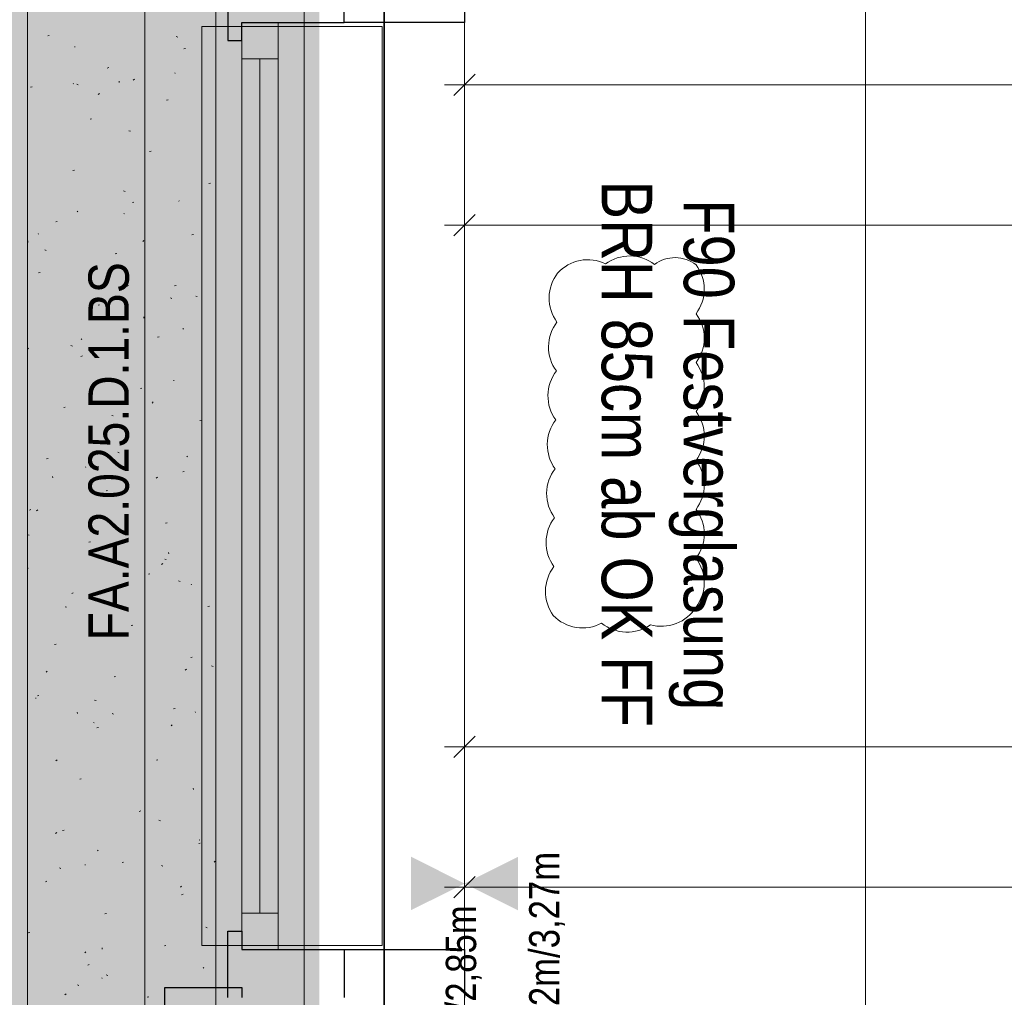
# Model space of a CAD drawing. Extents: x -620 to 300, y 62 to 1112.
# Tile 112 of 235: x -474 to -425, y 554 to 603. Entities that reach past the tile are written whole.
import ezdxf
from ezdxf.lldxf.tags import DXFTag

# ---------------------------------------------------------------- set-up
doc = ezdxf.new("R2010")
doc.units = 0
doc.layers.get('0').update_dxf_attribs({"lineweight": 13})
for name, color, linetype, lineweight, true_color in [('30 -33 Aussenwände- 7 Fassade_ Elemente', 7, 'Continuous', 9, 0x00aacc), ('30 -34 Innenwände- 6 Elemente', 7, 'Continuous', 9, 0xff6633), ('30 -35 Decken- 1 Konstruktion-Träger- Stahlbeton', 7, 'Continuous', 13, 0x33aa00), ('30 -36 Dächer- 1 Konstruktion', 7, 'Continuous', 35, 0x6666cc), ('30 -36 Dächer- 3 Dachbeläge', 7, 'Continuous', 15, 0x9999ff), ('30 -36 Dächer- 3 Dachbeläge Gründach', 9, 'Continuous', 9, 0x808080), ('70 -72 Beschriftung- 1 Beschriftung allgemein', 7, 'Continuous', 9, 0xff6633), ('70 -76 Bemaßung- 2 Allgemein', 9, 'Continuous', 5, 0x808080), ('70 -77 Revision- 2 Wolken', 7, 'Continuous', 18, 0x944cff), ('iwb_Layout BA_Markierung', 7, 'Continuous', 9, 0xbadcdc)]:
    doc.layers.add(name, color=color, linetype=linetype, lineweight=lineweight, true_color=true_color)
doc.layers.add('70 -71 Achsen- 1 Gebäudeachsen', color=7, linetype='STRICHPUNKT2-A06CPVE5L0', lineweight=18)
doc.styles.get("Standard").update_dxf_attribs({"font": 'ARIALN.TTF'})
tags = doc.linetypes.add('grob-A06CPVE1L0', pattern=[14, 3, -8, 3]).pattern_tags.tags
tags[8:9] = [DXFTag(74, 4), DXFTag(75, 0), DXFTag(340, '0'), DXFTag(46, 0.0), DXFTag(50, 0.0), DXFTag(44, 0.0), DXFTag(45, 0.0)]
tags[6:7] = [DXFTag(74, 4), DXFTag(75, 0), DXFTag(340, '0'), DXFTag(46, 0.0), DXFTag(50, 0.0), DXFTag(44, 0.0), DXFTag(45, 0.0)]
tags[4:5] = [DXFTag(74, 4), DXFTag(75, 0), DXFTag(340, '0'), DXFTag(46, 0.0), DXFTag(50, 0.0), DXFTag(44, 0.0), DXFTag(45, 0.0)]
tags = doc.linetypes.add('STRICHPUNKT2-A06CPVE5L0', pattern=[12.7, 6.35, -3.175, 0, -3.175]).pattern_tags.tags
tags[10:11] = [DXFTag(74, 4), DXFTag(75, 0), DXFTag(340, '0'), DXFTag(46, 0.0), DXFTag(50, 0.0), DXFTag(44, 0.0), DXFTag(45, 0.0)]
tags[8:9] = [DXFTag(74, 4), DXFTag(75, 0), DXFTag(340, '0'), DXFTag(46, 0.0), DXFTag(50, 0.0), DXFTag(44, 0.0), DXFTag(45, 0.0)]
tags[6:7] = [DXFTag(74, 4), DXFTag(75, 0), DXFTag(340, '0'), DXFTag(46, 0.0), DXFTag(50, 0.0), DXFTag(44, 0.0), DXFTag(45, 0.0)]
tags[4:5] = [DXFTag(74, 4), DXFTag(75, 0), DXFTag(340, '0'), DXFTag(46, 0.0), DXFTag(50, 0.0), DXFTag(44, 0.0), DXFTag(45, 0.0)]

# ---------------------------------------------------------------- blocks, each defined once
blk = doc.blocks.new('Polygon-A06CPVDTL0')
at = {"color": 0, "linetype": 'ByBlock', "lineweight": -2, "ltscale": 0.13}
blk.add_solid([(-458.903, 86.609), (-538.631, 86.396), (-458.736, 1083.814), (-538.631, 1083.814)], dxfattribs=at)
blk = doc.blocks.new('Referenz-A06CPVE6L0')
at = {"layer": '30 -33 Aussenwände- 7 Fassade_ Elemente', "color": 0, "linetype": 'Continuous', "ltscale": 0.13}
for p, q in [((-467.519, 608.053), (-467.519, 550.853)), ((-451.579, 553.953), (-451.579, 604.953)), ((-462.679, 602.553), (-462.679, 556.353)), ((-460.879, 602.553), (-462.679, 602.553)), ((-460.879, 556.353), (-460.879, 602.553)), ((-462.679, 556.353), (-460.879, 556.353))]:
    blk.add_line(p, q, dxfattribs=at)
at = {"layer": '30 -33 Aussenwände- 7 Fassade_ Elemente', "color": 0, "linetype": 'Continuous', "lineweight": 25, "ltscale": 0.25}
for p, q in [((-463.379, 604.953), (-463.379, 601.653)), ((-457.579, 602.553), (-457.579, 604.953)), ((-451.579, 604.953), (-451.579, 602.553)), ((-462.679, 601.653), (-462.679, 602.553)), ((-462.679, 602.553), (-457.579, 602.553)), ((-451.579, 602.553), (-457.579, 602.553)), ((-463.379, 601.653), (-462.679, 601.653)), ((-463.379, 557.253), (-462.679, 557.253)), ((-463.379, 553.953), (-463.379, 557.253)), ((-462.679, 557.253), (-462.679, 556.353)), ((-462.679, 556.353), (-457.579, 556.353)), ((-457.579, 556.353), (-457.579, 553.953)), ((-457.579, 556.353), (-451.579, 556.353)), ((-451.579, 556.353), (-451.579, 553.953)), ((-466.519, 551.153), (-466.519, 554.453)), ((-466.519, 554.453), (-462.679, 554.453)), ((-462.679, 554.453), (-462.678, 553.953))]:
    blk.add_line(p, q, dxfattribs=at)
at = {"layer": '30 -33 Aussenwände- 7 Fassade_ Elemente', "color": 0, "linetype": 'Continuous', "lineweight": 18, "ltscale": 0.18}
for p, q in [((-462.679, 600.753), (-462.679, 602.553)), ((-462.679, 602.553), (-460.879, 602.553)), ((-460.879, 602.553), (-460.879, 600.753)), ((-460.879, 600.753), (-462.679, 600.753)), ((-461.779, 600.753), (-461.779, 558.153)), ((-462.679, 556.353), (-462.679, 558.153)), ((-462.679, 558.153), (-460.879, 558.153)), ((-460.879, 558.153), (-460.879, 556.353)), ((-460.879, 556.353), (-462.679, 556.353))]:
    blk.add_line(p, q, dxfattribs=at)
at = {"layer": '30 -33 Aussenwände- 7 Fassade_ Elemente', "color": 0}
for p, q in [((-464.679, 556.553), (-464.679, 602.353)), ((-464.679, 602.353), (-462.679, 602.353)), ((-462.679, 602.353), (-462.679, 600.753)), ((-460.879, 602.353), (-462.679, 602.353)), ((-455.679, 602.353), (-460.879, 602.353)), ((-460.879, 600.753), (-460.879, 602.353)), ((-455.679, 556.553), (-455.679, 602.353)), ((-462.679, 558.153), (-462.679, 600.753)), ((-462.679, 600.753), (-460.879, 600.753)), ((-461.779, 600.753), (-461.779, 558.153)), ((-460.879, 600.753), (-460.879, 558.153)), ((-460.879, 558.153), (-462.679, 558.153)), ((-462.679, 556.553), (-462.679, 558.153)), ((-460.879, 558.153), (-460.879, 556.553)), ((-462.679, 556.553), (-464.679, 556.553)), ((-460.879, 556.553), (-462.679, 556.553)), ((-460.879, 556.553), (-455.679, 556.553))]:
    blk.add_line(p, q, dxfattribs=at)
at = {"layer": '30 -34 Innenwände- 6 Elemente', "color": 0, "linetype": 'grob-A06CPVE1L0', "ltscale": 0.13}
blk.add_line((-431.579, 1007.253), (-431.579, 388.453), dxfattribs=at)
at = {"layer": '30 -35 Decken- 1 Konstruktion-Träger- Stahlbeton', "color": 0, "linetype": 'grob-A06CPVE1L0', "lineweight": -2, "ltscale": 0.13}
for p, q in [((-459.579, 388.453), (-459.579, 770.453)), ((-451.579, 388.453), (-451.579, 770.453))]:
    blk.add_line(p, q, dxfattribs=at)
at = {"layer": '30 -36 Dächer- 1 Konstruktion', "color": 0, "linetype": 'Continuous', "ltscale": 0.35}
blk.add_line((-455.579, 384.453), (-455.579, 770.453), dxfattribs=at)
at = {"layer": '30 -36 Dächer- 1 Konstruktion', "color": 0, "lineweight": 25}
for p, q in [((-455.579, 770.453), (-455.579, 384.453)), ((-455.579, 384.453), (-455.579, 770.453)), ((-455.579, 384.453), (-455.579, 770.453))]:
    blk.add_line(p, q, dxfattribs=at)
at = {"layer": '30 -36 Dächer- 1 Konstruktion', "color": 0, "lineweight": 5}
for p, q in [((-455.579, 770.453), (-455.579, 384.453)), ((-455.579, 384.453), (-455.579, 770.453)), ((-455.579, 384.453), (-455.579, 770.453))]:
    blk.add_line(p, q, dxfattribs=at)
at = {"layer": '30 -36 Dächer- 1 Konstruktion', "color": 0, "lineweight": -2}
for p, q in [((-455.579, 770.453), (-455.579, 384.453)), ((-455.579, 384.453), (-455.579, 770.453)), ((-455.579, 384.453), (-455.579, 770.453))]:
    blk.add_line(p, q, dxfattribs=at)
at = {"layer": '30 -36 Dächer- 1 Konstruktion', "color": 0}
blk.add_line((-455.579, 384.453), (-455.579, 770.453), dxfattribs=at)
at = {"layer": '30 -36 Dächer- 3 Dachbeläge', "color": 0, "lineweight": 9}
for p, q in [((-463.979, 763.653), (-463.979, 376.053)), ((-473.379, 223.253), (-473.379, 754.053)), ((-472.361, 601.89), (-472.285, 601.909)), ((-465.954, 601.859), (-465.881, 601.83)), ((-471.033, 601.342), (-470.998, 601.34)), ((-465.576, 601.241), (-465.5, 601.26)), ((-469.396, 600.288), (-469.32, 600.307)), ((-466.005, 600.015), (-466.031, 600.044)), ((-468.8, 599.561), (-468.808, 599.632)), ((-468.039, 599.732), (-468.097, 599.678)), ((-473.216, 599.336), (-473.14, 599.355)), ((-471.07, 599.495), (-471.096, 599.524)), ((-470.917, 599.484), (-470.844, 599.455)), ((-469.786, 599.018), (-469.851, 598.973)), ((-466.432, 598.687), (-466.355, 598.706)), ((-470.252, 597.734), (-470.175, 597.753)), ((-468.317, 597.165), (-468.241, 597.142)), ((-467.287, 596.132), (-467.21, 596.152)), ((-471.107, 595.18), (-471.03, 595.199)), ((-468.579, 594.16), (-468.506, 594.13)), ((-464.322, 594.531), (-464.246, 594.55)), ((-465.801, 593.644), (-465.828, 593.673)), ((-470.866, 593.124), (-470.893, 593.153)), ((-468.142, 593.578), (-468.066, 593.597)), ((-468.566, 593.03), (-468.53, 593.028)), ((-471.962, 592.626), (-471.886, 592.645)), ((-472.835, 592.047), (-472.821, 592.014)), ((-467.569, 591.686), (-467.626, 591.633)), ((-465.177, 591.977), (-465.101, 591.996)), ((-473.349, 591.599), (-473.356, 591.67)), ((-472.51, 591.219), (-472.435, 591.196)), ((-468.997, 591.024), (-468.921, 591.043)), ((-472.817, 590.072), (-472.741, 590.091)), ((-468.341, 589.451), (-468.405, 589.406)), ((-466.033, 589.423), (-465.956, 589.442)), ((-466.242, 588.835), (-466.169, 588.806)), ((-464.98, 588.917), (-464.905, 588.893)), ((-469.853, 588.47), (-469.776, 588.489)), ((-467.566, 587.815), (-467.573, 587.885)), ((-465.598, 587.273), (-465.624, 587.302)), ((-470.662, 586.753), (-470.689, 586.782)), ((-466.888, 586.869), (-466.811, 586.888)), ((-473.328, 586.316), (-473.379, 586.269)), ((-471.205, 586.46), (-471.132, 586.431)), ((-470.708, 585.916), (-470.631, 585.935)), ((-467.743, 584.315), (-467.667, 584.334)), ((-466.098, 584.718), (-466.063, 584.716)), ((-471.563, 583.362), (-471.487, 583.381)), ((-467.098, 583.641), (-467.156, 583.587)), ((-469.173, 582.97), (-469.098, 582.947)), ((-464.778, 582.713), (-464.702, 582.732)), ((-468.598, 581.761), (-468.522, 581.78)), ((-468.867, 581.135), (-468.794, 581.106)), ((-468.41, 581.096), (-468.397, 581.063)), ((-465.394, 580.902), (-465.42, 580.931)), ((-472.418, 580.808), (-472.342, 580.827)), ((-470.459, 580.382), (-470.485, 580.411)), ((-472.114, 579.853), (-472.122, 579.924)), ((-465.633, 580.159), (-465.557, 580.178)), ((-466.896, 579.884), (-466.96, 579.838)), ((-469.454, 579.207), (-469.377, 579.226)), ((-473.274, 578.254), (-473.197, 578.273)), ((-472.857, 578.271), (-472.915, 578.217)), ((-466.489, 577.605), (-466.412, 577.624)), ((-473.366, 577.023), (-473.291, 577)), ((-470.309, 576.653), (-470.232, 576.672)), ((-466.331, 576.068), (-466.339, 576.139)), ((-466.628, 575.596), (-466.685, 575.542)), ((-466.529, 575.811), (-466.456, 575.781)), ((-473.346, 575.367), (-473.379, 575.344)), ((-467.344, 575.051), (-467.268, 575.07)), ((-465.837, 574.721), (-465.761, 574.698)), ((-465.19, 574.53), (-465.216, 574.56)), ((-471.164, 574.099), (-471.088, 574.118)), ((-470.255, 574.011), (-470.281, 574.04)), ((-471.492, 573.436), (-471.419, 573.406)), ((-464.379, 573.449), (-464.303, 573.468)), ((-468.199, 572.497), (-468.123, 572.516)), ((-472.019, 571.544), (-471.943, 571.564)), ((-465.234, 570.895), (-465.158, 570.914)), ((-472.386, 570.226), (-472.444, 570.172)), ((-465.45, 570.316), (-465.515, 570.271)), ((-464.192, 570.486), (-464.119, 570.457)), ((-463.986, 570.145), (-463.979, 570.127)), ((-469.055, 569.943), (-468.978, 569.962)), ((-472.974, 568.874), (-472.939, 568.872)), ((-472.875, 568.99), (-472.798, 569.009)), ((-470.03, 568.774), (-469.954, 568.751)), ((-470.88, 568.107), (-470.887, 568.177)), ((-469.155, 568.111), (-469.082, 568.082)), ((-466.09, 568.341), (-466.013, 568.36)), ((-464.986, 568.159), (-465.012, 568.189)), ((-470.051, 567.64), (-470.077, 567.669)), ((-469.91, 567.389), (-469.833, 567.408)), ((-466.157, 567.55), (-466.215, 567.496)), ((-471.9, 565.8), (-471.965, 565.755)), ((-466.945, 565.787), (-466.869, 565.806)), ((-470.765, 564.835), (-470.689, 564.854)), ((-465.097, 564.322), (-465.104, 564.393)), ((-463.98, 564.186), (-463.979, 564.186)), ((-467.8, 563.233), (-467.724, 563.252)), ((-466.817, 562.786), (-466.744, 562.757)), ((-471.62, 562.281), (-471.544, 562.3)), ((-471.916, 562.18), (-471.974, 562.126)), ((-464.782, 561.788), (-464.809, 561.818)), ((-469.847, 561.269), (-469.874, 561.298)), ((-464.835, 561.632), (-464.759, 561.651)), ((-464.005, 560.749), (-464.069, 560.704)), ((-471.78, 560.411), (-471.707, 560.382)), ((-470.507, 560.563), (-470.471, 560.56)), ((-468.656, 560.679), (-468.579, 560.698)), ((-466.693, 560.525), (-466.618, 560.502)), ((-472.476, 559.727), (-472.399, 559.746)), ((-465.687, 559.505), (-465.744, 559.451)), ((-465.691, 559.078), (-465.614, 559.097)), ((-469.511, 558.125), (-469.434, 558.144)), ((-464.479, 557.462), (-464.406, 557.432)), ((-473.331, 557.173), (-473.254, 557.192)), ((-469.645, 556.361), (-469.653, 556.431)), ((-466.546, 556.523), (-466.47, 556.543)), ((-470.455, 556.233), (-470.519, 556.187)), ((-470.366, 555.571), (-470.29, 555.59)), ((-464.578, 555.417), (-464.605, 555.447)), ((-469.643, 554.898), (-469.67, 554.927)), ((-469.442, 555.087), (-469.369, 555.057)), ((-470.886, 554.579), (-470.811, 554.556)), ((-471.445, 554.135), (-471.503, 554.081)), ((-467.401, 553.969), (-467.325, 553.989))]:
    blk.add_line(p, q, dxfattribs=at)
at = {"layer": '30 -36 Dächer- 3 Dachbeläge Gründach', "color": 0, "linetype": 'Continuous', "ltscale": 0.13}
blk.add_line((-473.379, 376.053), (-473.379, 760.453), dxfattribs=at)
at = {"layer": '70 -71 Achsen- 1 Gebäudeachsen', "color": 0, "linetype": 'STRICHPUNKT2-A06CPVE5L0', "ltscale": 0.18}
blk.add_line((-455.579, 1084.393), (-455.579, 84.953), dxfattribs=at)
at = {"layer": '70 -76 Bemaßung- 2 Allgemein', "color": 0, "linetype": 'Continuous', "ltscale": 0.13}
for p, q in [((-451.579, 601.953), (-451.579, 598.453)), ((-452.579, 599.453), (-450.518, 599.453)), ((-362.239, 599.453), (-450.518, 599.453)), ((-451.579, 594.953), (-451.579, 591.453)), ((-452.579, 592.453), (-450.518, 592.453)), ((-362.239, 592.453), (-450.518, 592.453)), ((-451.579, 563.953), (-451.579, 567.453)), ((-452.579, 566.453), (-450.518, 566.453)), ((-362.239, 566.453), (-450.518, 566.453)), ((-451.579, 556.953), (-451.579, 560.453)), ((-452.579, 559.453), (-450.518, 559.453)), ((-362.239, 559.453), (-450.518, 559.453))]:
    blk.add_line(p, q, dxfattribs=at)
at = {"layer": '70 -76 Bemaßung- 2 Allgemein', "color": 0, "linetype": 'Continuous', "lineweight": 20, "ltscale": 0.2}
for p, q in [((-452.109, 598.923), (-451.048, 599.984)), ((-452.109, 591.923), (-451.048, 592.984)), ((-452.109, 565.923), (-451.048, 566.984)), ((-452.109, 558.923), (-451.048, 559.984))]:
    blk.add_line(p, q, dxfattribs=at)
at = {"layer": '70 -76 Bemaßung- 2 Allgemein', "color": 0, "lineweight": 0}
for points in [[(-454.249, 558.302), (-451.579, 559.634), (-454.247, 560.972)], [(-448.908, 560.966), (-451.579, 559.634), (-448.91, 558.295)]]:
    blk.add_solid(points, dxfattribs=at)
at = {"layer": '70 -77 Revision- 2 Wolken', "color": 0, "linetype": 'Continuous', "ltscale": 0.18}
for centre, major_axis in [((-445.43, 588.699), (-0.386, 1.995)), ((-445.43, 588.699), (0.888, 1.828)), ((-443.34, 588.888), (0.021, 2.032)), ((-443.34, 588.888), (1.236, 1.613)), ((-441.081, 589.108), (0.018, 1.727)), ((-441.081, 589.108), (1.051, 1.371)), ((-441.656, 589.26), (2.032, 0)), ((-445.326, 588.824), (-1.61, 1.24)), ((-441.656, 589.26), (1.626, -1.219)), ((-445.326, 588.824), (-2.032, 0.026)), ((-441.656, 586.822), (2.032, 0)), ((-445.356, 586.386), (-1.61, 1.24)), ((-441.656, 586.822), (1.626, -1.219)), ((-445.356, 586.386), (-2.032, 0.026)), ((-441.656, 584.384), (2.032, 0)), ((-445.387, 583.947), (-1.61, 1.24)), ((-441.656, 584.384), (1.626, -1.219)), ((-445.387, 583.947), (-2.032, 0.026)), ((-441.656, 581.945), (2.032, 0)), ((-445.418, 581.509), (-1.61, 1.24)), ((-441.656, 581.945), (1.626, -1.219)), ((-445.418, 581.509), (-2.032, 0.026)), ((-441.656, 579.507), (2.032, 0)), ((-445.449, 579.071), (-1.61, 1.24)), ((-441.656, 579.507), (1.626, -1.219)), ((-445.449, 579.071), (-2.032, 0.026)), ((-441.656, 577.068), (2.032, 0)), ((-445.479, 576.633), (-1.61, 1.24)), ((-441.656, 577.068), (1.626, -1.219)), ((-445.479, 576.633), (-2.032, 0.026)), ((-441.656, 574.63), (2.032, 0)), ((-445.51, 574.195), (-1.61, 1.24)), ((-441.656, 574.63), (1.626, -1.219)), ((-445.51, 574.195), (-2.032, 0.026)), ((-441.753, 574.489), (0.731, -1.896)), ((-445.69, 574.409), (-1.461, -1.413)), ((-445.69, 574.409), (-0.321, -2.006)), ((-443.473, 574.197), (-1.27, -1.586)), ((-443.473, 574.197), (-0.064, -2.031)), ((-441.753, 574.489), (-0.553, -1.955))]:
    blk.add_ellipse(centre, major_axis=major_axis, ratio=1, start_param=0, end_param=0.643501, dxfattribs=at)
at = {"layer": '30 -33 Aussenwände- 7 Fassade_ Elemente', "color": 0, "linetype": 'Continuous', "ltscale": 0.13, "char_height": 2.51722, "attachment_point": 1, "rotation": 270}
for s, insert in [('{\\fArial Narrow;BRH 85cm ab OK FF}', (-442.218, 594.68)), ('{\\fArial Narrow;F90 Festverglasung}', (-438.126, 593.751))]:
    blk.add_mtext(s, dxfattribs=dict(at, insert=insert))
at = {"layer": '70 -72 Beschriftung- 1 Beschriftung allgemein', "color": 0, "linetype": 'Continuous', "ltscale": 0.13, "insert": (-470.332, 571.757), "char_height": 2.01377, "attachment_point": 1, "rotation": 90}
blk.add_mtext('{\\fArial Narrow;FA.A2.025.D.1.BS}', dxfattribs=at)
at = {"layer": '70 -76 Bemaßung- 2 Allgemein', "color": 0, "linetype": 'Continuous', "ltscale": 0.13, "char_height": 1.51033, "attachment_point": 1, "rotation": 90}
for s, insert in [('{\\fArial Narrow;UK RD +12,32m/3,27m}', (-448.354, 543.281)), ('{\\fArial Narrow;UK UZ +11,90m/2,85m}', (-452.51, 540.809))]:
    blk.add_mtext(s, dxfattribs=dict(at, insert=insert))

msp = doc.modelspace()

# ---------------------------------------------------------------- block references
at = {"color": 8, "lineweight": 13, "ltscale": 0.13, "true_color": 0x808080}
msp.add_blockref('Referenz-A06CPVE6L0', (0, 0), dxfattribs=at)
at = {"layer": 'iwb_Layout BA_Markierung', "ltscale": 0.13}
msp.add_blockref('Polygon-A06CPVDTL0', (0, 0), dxfattribs=at)

doc.saveas('drawing.dxf')
